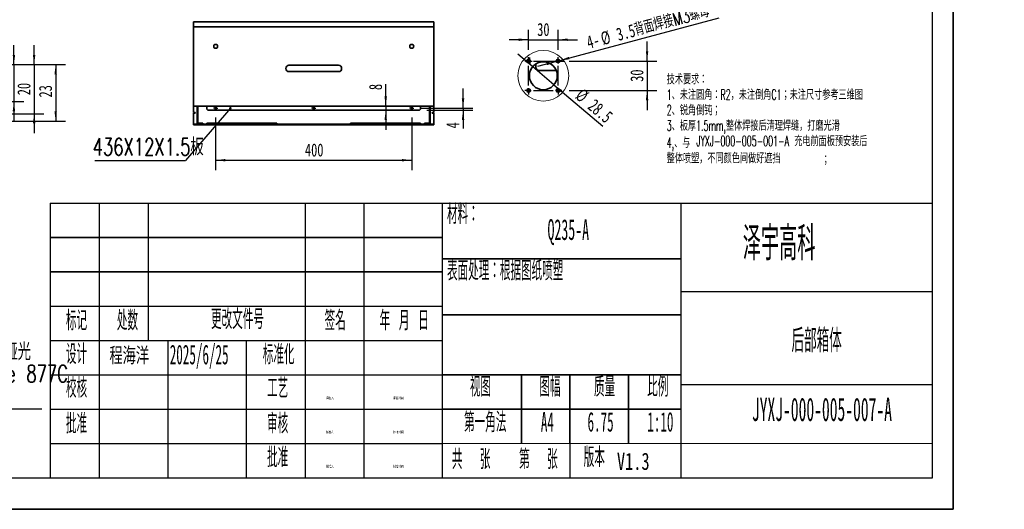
# Model space of a CAD drawing. Header units: millimetres. Extents: x 0 to 307, y 0 to 210.
# Tile 6 of 8: x 106 to 307, y 0 to 100. Entities that reach past the tile are written whole.
import ezdxf

# ---------------------------------------------------------------- set-up
doc = ezdxf.new("R2010")
doc.units = ezdxf.units.MM
doc.layers.add('图框', color=7, linetype='Continuous', lineweight=35)
doc.layers.add('尺寸标注', color=5, linetype='Continuous')
doc.layers.add('线框2-细', color=7, linetype='Continuous')
doc.styles.add('SLDTEXTSTYLE0', font='TXT', dxfattribs={"width": 0.56, "bigfont": 'bigfont'})
doc.styles.add('SLDTEXTSTYLE1', font='TXT', dxfattribs={"width": 0.7, "bigfont": 'bigfont'})
doc.styles.add('SLDTEXTSTYLE2', font='TXT', dxfattribs={"width": 0.49, "bigfont": 'bigfont'})
doc.styles.add('SLDTEXTSTYLE3', font='TXT', dxfattribs={"width": 0.495, "bigfont": 'bigfont'})
doc.styles.add('SLDTEXTSTYLE4', font='TXT', dxfattribs={"width": 0.494, "bigfont": 'bigfont'})
doc.styles.add('SLDTEXTSTYLE5', font='TXT', dxfattribs={"width": 0.49})
doc.styles.add('SLDTEXTSTYLE6', font='TXT', dxfattribs={"width": 0.7})
doc.dimstyles.new('SLDDIMSTYLE0', dxfattribs={"dimtxt": 2.821533, "dimasz": 2, "dimexe": 0, "dimexo": 0.0625, "dimgap": 0.705383, "dimtad": 2, "dimlfac": 10, "dimrnd": 1e-09, "dimzin": 12, "dimdsep": 46, "dimtxsty": 'SLDTEXTSTYLE6', "dimsah": 1, "dimcen": 0.09, "dimadec": 0, "dimazin": 3, "dimtfac": 1, "dimtofl": 0, "dimtmove": 0, "dimatfit": 3, "dimfxl": 0, "dimfrac": 2, "dimtolj": 1, "dimtzin": 12, "dimarcsym": 0})
doc.dimstyles.new('SLDDIMSTYLE1', dxfattribs={"dimtxt": 2.821533, "dimasz": 2, "dimexe": 0, "dimexo": 0.0625, "dimgap": 0.705383, "dimtad": 2, "dimlfac": 10, "dimrnd": 1e-09, "dimzin": 12, "dimdsep": 46, "dimtxsty": 'SLDTEXTSTYLE6', "dimsah": 1, "dimcen": 0.09, "dimadec": 0, "dimazin": 3, "dimtfac": 1, "dimtmove": 0, "dimatfit": 0, "dimfxl": 0, "dimfrac": 2, "dimtolj": 1, "dimtzin": 12, "dimarcsym": 0})
doc.dimstyles.new('SLDDIMSTYLE10', dxfattribs={"dimtxt": 2.821533, "dimasz": 2, "dimexe": 0, "dimexo": 0.0625, "dimgap": 0.705383, "dimtad": 2, "dimlfac": 2, "dimrnd": 1e-09, "dimzin": 12, "dimdsep": 46, "dimtxsty": 'SLDTEXTSTYLE6', "dimsah": 1, "dimcen": 0.09, "dimadec": 0, "dimazin": 3, "dimtfac": 1, "dimtmove": 0, "dimatfit": 0, "dimfxl": 0, "dimfrac": 2, "dimtolj": 1, "dimtzin": 12, "dimarcsym": 0})
doc.dimstyles.new('SLDDIMSTYLE11', dxfattribs={"dimtxt": 2.821533, "dimasz": 2, "dimexe": 0, "dimexo": 0.0625, "dimgap": 0.705383, "dimtad": 2, "dimlfac": 5, "dimrnd": 1e-09, "dimzin": 12, "dimdsep": 46, "dimtxsty": 'SLDTEXTSTYLE6', "dimsah": 1, "dimcen": 0, "dimadec": 0, "dimazin": 3, "dimtfac": 1, "dimtmove": 0, "dimatfit": 3, "dimfxl": 0, "dimfrac": 2, "dimtolj": 1, "dimtzin": 12, "dimarcsym": 0})
doc.dimstyles.new('SLDDIMSTYLE2', dxfattribs={"dimtxt": 0.18, "dimasz": 0.5, "dimexe": 0, "dimexo": 0.0625, "dimgap": 0, "dimtad": 0, "dimtih": 1, "dimtoh": 1, "dimdec": 0, "dimrnd": 1e-09, "dimzin": 0, "dimdsep": 46, "dimtxsty": 'Standard', "dimblk1": 'DOT', "dimblk2": 'DOT', "dimsah": 1, "dimcen": 0.09, "dimadec": 0, "dimazin": 0, "dimtfac": 0.5, "dimtdec": 0, "dimtofl": 0, "dimtmove": 0, "dimatfit": 3, "dimldrblk": 'DOT', "dimfxl": 0, "dimfrac": 2, "dimtolj": 1, "dimtzin": 0, "dimarcsym": 0})
doc.dimstyles.new('SLDDIMSTYLE6', dxfattribs={"dimtxt": 2.821533, "dimasz": 2, "dimexe": 0, "dimexo": 0.0625, "dimgap": 0.705383, "dimtad": 2, "dimlfac": 5, "dimrnd": 1e-09, "dimzin": 12, "dimdsep": 46, "dimtxsty": 'SLDTEXTSTYLE6', "dimsah": 1, "dimcen": 0, "dimadec": 0, "dimazin": 3, "dimtfac": 1, "dimtmove": 0, "dimatfit": 3, "dimfxl": 0, "dimfrac": 2, "dimtolj": 1, "dimtzin": 12, "dimarcsym": 0})
doc.dimstyles.new('SLDDIMSTYLE8', dxfattribs={"dimtxt": 2.821533, "dimasz": 2, "dimexe": 0, "dimexo": 0.0625, "dimgap": 0.705383, "dimtad": 2, "dimlfac": 5, "dimrnd": 1e-09, "dimzin": 12, "dimdsep": 46, "dimtxsty": 'SLDTEXTSTYLE6', "dimsah": 1, "dimcen": 0.09, "dimadec": 0, "dimazin": 3, "dimtfac": 1, "dimtmove": 0, "dimatfit": 0, "dimfxl": 0, "dimfrac": 2, "dimtolj": 1, "dimtzin": 12, "dimarcsym": 0})

# ---------------------------------------------------------------- blocks, each defined once
blk = doc.blocks.new('SW_NOTE_0')
at = {"layer": '线框2-细', "color": 0, "attachment_point": 1, "style": 'SLDTEXTSTYLE0'}
for s, insert, char_height in [('技术要求：', (0, 2.73), 2.117), ('1、未注圆角：R2，未注倒角C1；未注尺寸参考三维图', (0, -0.42), 2.1167), ('2、锐角倒钝；', (0, -3.58), 2.117), ('3、板厚1.5mm,整体焊接后清理焊缝，打磨光滑', (0, -6.73), 2.1167), ('4,、与', (0, -10.22), 2.117), ('JYXJ-000-005-001-A 充电前面板预安装后', (6.07, -9.88), 2.1167), ('整体喷塑，不同颜色间做好遮挡', (0, -13.37), 2.1167), ('；', (31.61, -13.71), 2.12)]:
    blk.add_mtext(s, dxfattribs=dict(at, insert=insert, char_height=char_height))
blk = doc.blocks.new('_D_16')
at = {"layer": '尺寸标注'}
for p, q in [((146.48, 79.88), (146.48, 69.2)), ((186.48, 79.88), (186.48, 69.2)), ((146.48, 71.2), (186.48, 71.2))]:
    blk.add_line(p, q, dxfattribs=at)
for points in [[(146.48, 71.2), (148.48, 70.95), (148.48, 71.45)], [(186.48, 71.2), (184.48, 71.45), (184.48, 70.95)]]:
    blk.add_solid(points, dxfattribs=at)
at = {"layer": '尺寸标注', "insert": (164.7, 74.61), "char_height": 2.646, "attachment_point": 1, "style": 'SLDTEXTSTYLE6'}
blk.add_mtext('400', dxfattribs=at)
blk = doc.blocks.new('_D_17')
at = {"layer": '尺寸标注'}
for p, q in [((196.96, 81.8), (196.96, 85.8)), ((188.41, 81.8), (198.96, 81.8)), ((189.58, 81.4), (198.96, 81.4)), ((196.96, 81.8), (196.96, 81.4)), ((196.96, 81.4), (196.96, 77.69))]:
    blk.add_line(p, q, dxfattribs=at)
for points in [[(196.96, 81.8), (197.21, 83.8), (196.71, 83.8)], [(196.96, 81.4), (196.71, 79.4), (197.21, 79.4)]]:
    blk.add_solid(points, dxfattribs=at)
at = {"layer": '尺寸标注', "insert": (193.55, 77.69), "char_height": 2.65, "attachment_point": 1, "rotation": 90, "style": 'SLDTEXTSTYLE6'}
blk.add_mtext('4', dxfattribs=at)
blk = doc.blocks.new('_D_18')
at = {"layer": '尺寸标注'}
for p, q in [((181.18, 82.2), (181.18, 86.73)), ((181.18, 82.2), (181.18, 81.4)), ((181.18, 81.4), (181.18, 77.4))]:
    blk.add_line(p, q, dxfattribs=at)
for points in [[(181.18, 82.2), (181.43, 84.2), (180.93, 84.2)], [(181.18, 81.4), (180.93, 79.4), (181.43, 79.4)]]:
    blk.add_solid(points, dxfattribs=at)
at = {"layer": '尺寸标注', "insert": (177.77, 85.5), "char_height": 2.65, "attachment_point": 1, "rotation": 90, "style": 'SLDTEXTSTYLE6'}
blk.add_mtext('8', dxfattribs=at)
blk = doc.blocks.new('SW_NOTE_0_5')
at = {"layer": '尺寸标注', "color": 0}
blk.add_line((-18.46, 0), (0, 0), dxfattribs=at)
at = {"layer": '尺寸标注', "color": 0, "insert": (-18.93, 4.51), "char_height": 3.5, "attachment_point": 1, "style": 'SLDTEXTSTYLE1'}
blk.add_mtext('436X12X1.5板', dxfattribs=at)
blk = doc.blocks.new('_Dot')
at = {"color": 0, "linetype": 'ByBlock', "lineweight": -2}
blk.add_line((-0.5, 0), (-1, 0), dxfattribs=at)
at = {"color": 0, "linetype": 'ByBlock', "const_width": 0.5}
blk.add_lwpolyline([(-0.25, 0, 1), (0.25, 0, 1)], format="xyb", close=True, dxfattribs=at)
blk = doc.blocks.new('SW_CENTERMARKSYMBOL_5')
at = {"layer": '尺寸标注', "color": 0}
for p, q in [((-0.25, 0), (-0.425, 0)), ((0, 0), (-0.25, 0)), ((0, 0.25), (0, 0.425)), ((0, 0), (0, 0.25)), ((0, 0), (0, -0.25)), ((0, 0), (0.25, 0)), ((0.25, 0), (0.425, 0)), ((0, -0.25), (0, -0.425))]:
    blk.add_line(p, q, dxfattribs=at)
blk = doc.blocks.new('SW_CENTERMARKSYMBOL_6')
at = {"layer": '尺寸标注', "color": 0}
for p, q in [((-0.25, 0), (-0.425, 0)), ((0, 0), (-0.25, 0)), ((0, 0.25), (0, 0.425)), ((0, 0), (0, 0.25)), ((0, 0), (0, -0.25)), ((0, 0), (0.25, 0)), ((0.25, 0), (0.425, 0)), ((0, -0.25), (0, -0.425))]:
    blk.add_line(p, q, dxfattribs=at)
blk = doc.blocks.new('SW_CENTERMARKSYMBOL_7')
at = {"layer": '尺寸标注', "color": 0}
for p, q in [((-0.25, 0), (-0.425, 0)), ((0, 0), (-0.25, 0)), ((0, 0.25), (0, 0.425)), ((0, 0), (0, 0.25)), ((0, 0), (0, -0.25)), ((0, 0), (0.25, 0)), ((0.25, 0), (0.425, 0)), ((0, -0.25), (0, -0.425))]:
    blk.add_line(p, q, dxfattribs=at)
blk = doc.blocks.new('_D_27')
at = {"layer": '尺寸标注'}
for p, q in [((105.32, 90.69), (105.32, 94.69)), ((96.78, 90.69), (107.32, 90.69)), ((105.32, 90.69), (105.32, 83.19)), ((97.28, 83.19), (107.32, 83.19)), ((105.32, 83.19), (105.32, 79.19))]:
    blk.add_line(p, q, dxfattribs=at)
for points in [[(105.32, 90.69), (105.57, 92.69), (105.07, 92.69)], [(105.32, 83.19), (105.07, 81.19), (105.57, 81.19)]]:
    blk.add_solid(points, dxfattribs=at)
at = {"layer": '尺寸标注', "insert": (101.91, 85.7), "char_height": 2.646, "attachment_point": 1, "rotation": 90, "style": 'SLDTEXTSTYLE6'}
blk.add_mtext('15', dxfattribs=at)
blk = doc.blocks.new('_D_28')
at = {"layer": '尺寸标注'}
for p, q in [((109.44, 90.69), (109.44, 94.69)), ((96.78, 90.69), (111.44, 90.69)), ((109.44, 90.69), (109.44, 80.69)), ((96.21, 80.69), (111.44, 80.69)), ((109.44, 80.69), (109.44, 76.69))]:
    blk.add_line(p, q, dxfattribs=at)
for points in [[(109.44, 90.69), (109.69, 92.69), (109.19, 92.69)], [(109.44, 80.69), (109.19, 78.69), (109.69, 78.69)]]:
    blk.add_solid(points, dxfattribs=at)
at = {"layer": '尺寸标注', "insert": (106.03, 84.45), "char_height": 2.646, "attachment_point": 1, "rotation": 90, "style": 'SLDTEXTSTYLE6'}
blk.add_mtext('20', dxfattribs=at)
blk = doc.blocks.new('_D_29')
at = {"layer": '尺寸标注'}
for p, q in [((96.78, 90.69), (115.84, 90.69)), ((113.84, 90.69), (113.84, 79.19)), ((95.96, 79.19), (115.84, 79.19))]:
    blk.add_line(p, q, dxfattribs=at)
for points in [[(113.84, 90.69), (113.59, 88.69), (114.09, 88.69)], [(113.84, 79.19), (114.09, 81.19), (113.59, 81.19)]]:
    blk.add_solid(points, dxfattribs=at)
at = {"layer": '尺寸标注', "insert": (110.43, 83.99), "char_height": 2.646, "attachment_point": 1, "rotation": 90, "style": 'SLDTEXTSTYLE6'}
blk.add_mtext('23', dxfattribs=at)
blk = doc.blocks.new('_D_31')
at = {"layer": '尺寸标注'}
for p, q in [((210.34, 93.73), (210.34, 97.78)), ((216.34, 93.73), (216.34, 97.78)), ((210.34, 95.78), (206.34, 95.78)), ((210.34, 95.78), (216.34, 95.78)), ((216.34, 95.78), (220.34, 95.78))]:
    blk.add_line(p, q, dxfattribs=at)
for points in [[(210.34, 95.78), (208.34, 96.03), (208.34, 95.53)], [(216.34, 95.78), (218.34, 95.53), (218.34, 96.03)]]:
    blk.add_solid(points, dxfattribs=at)
at = {"layer": '尺寸标注', "insert": (212.09, 99.19), "char_height": 2.646, "attachment_point": 1, "style": 'SLDTEXTSTYLE6'}
blk.add_mtext('30', dxfattribs=at)
blk = doc.blocks.new('_D_32')
at = {"layer": '尺寸标注'}
for p, q in [((234.51, 91.43), (234.51, 95.43)), ((218.64, 91.43), (236.51, 91.43)), ((234.51, 91.43), (234.51, 85.43)), ((218.64, 85.43), (236.51, 85.43)), ((234.51, 85.43), (234.51, 81.43))]:
    blk.add_line(p, q, dxfattribs=at)
for points in [[(234.51, 91.43), (234.76, 93.43), (234.26, 93.43)], [(234.51, 85.43), (234.26, 83.43), (234.76, 83.43)]]:
    blk.add_solid(points, dxfattribs=at)
at = {"layer": '尺寸标注', "insert": (231.1, 87.19), "char_height": 2.646, "attachment_point": 1, "rotation": 90, "style": 'SLDTEXTSTYLE6'}
blk.add_mtext('30', dxfattribs=at)
blk = doc.blocks.new('_D_33')
at = {"layer": '尺寸标注'}
for p, q in [((211.17, 90.27), (208.12, 92.86)), ((215.51, 86.58), (211.17, 90.27)), ((215.51, 86.58), (225.5, 78.11))]:
    blk.add_line(p, q, dxfattribs=at)
for points in [[(211.17, 90.27), (209.8, 91.75), (209.48, 91.37)], [(215.51, 86.58), (216.88, 85.1), (217.2, 85.48)]]:
    blk.add_solid(points, dxfattribs=at)
at = {"layer": '尺寸标注', "char_height": 2.646, "attachment_point": 1, "rotation": 319.6803, "style": 'SLDTEXTSTYLE6'}
for s, insert in [('%%c', (221.39, 86.02)), ('28.5', (223.92, 83.88))]:
    blk.add_mtext(s, dxfattribs=dict(at, insert=insert))
blk = doc.blocks.new('_D_34')
at = {"layer": '尺寸标注'}
for p, q in [((216.68, 91.52), (249.24, 100.24)), ((216, 91.34), (212.14, 90.3)), ((216.68, 91.52), (216, 91.34))]:
    blk.add_line(p, q, dxfattribs=at)
for points in [[(216, 91.34), (214, 91.06), (214.13, 90.58)], [(216.68, 91.52), (218.67, 91.79), (218.54, 92.28)]]:
    blk.add_solid(points, dxfattribs=at)
at = {"layer": '尺寸标注', "char_height": 2.646, "attachment_point": 1, "rotation": 15}
for s, insert, style in [('背面焊接M3螺母', (231.58, 99.03), 'SLDTEXTSTYLE1'), ('3.5', (228, 98.07), 'SLDTEXTSTYLE6'), ('4-', (221.93, 96.44), 'SLDTEXTSTYLE6'), ('%%c', (224.8, 97.21), 'SLDTEXTSTYLE6')]:
    blk.add_mtext(s, dxfattribs=dict(at, insert=insert, style=style))
blk = doc.blocks.new('SW_CENTERMARKSYMBOL_11')
at = {"layer": '尺寸标注', "color": 0}
for p, q in [((-0.5, 0), (-0.75, 0)), ((0, 0), (-0.5, 0)), ((0, 0.5), (0, 0.75)), ((0, 0), (0, 0.5)), ((0, 0), (0, -0.5)), ((0, 0), (0.5, 0)), ((1, 0), (6.99, 0)), ((0, -0.5), (0, -0.75))]:
    blk.add_line(p, q, dxfattribs=at)
blk = doc.blocks.new('SW_CENTERMARKSYMBOL_12')
at = {"layer": '尺寸标注', "color": 0}
for p, q in [((0, 6.5), (0, 6.8)), ((0, 6), (0, 6.5)), ((6, 6.5), (6, 6.8)), ((6, 6), (6, 6.5)), ((-0.5, 6), (-0.8, 6)), ((0, 6), (-0.5, 6)), ((0, 6), (0, 5.5)), ((0, 6), (0.5, 6)), ((0, 1), (0, 5)), ((1, 6), (5, 6)), ((6, 6), (5.5, 6)), ((6, 6), (6, 5.5)), ((6, 6), (6.5, 6)), ((6, 1), (6, 5)), ((6.5, 6), (6.8, 6)), ((-0.5, 0), (-0.8, 0)), ((0, 0), (-0.5, 0)), ((0, 0), (0, 0.5)), ((0, 0), (0, -0.5)), ((0, 0), (0.5, 0)), ((1, 0), (5, 0)), ((6, 0), (5.5, 0)), ((6, 0), (6, 0.5)), ((6, 0), (6, -0.5)), ((6, 0), (6.5, 0)), ((6.5, 0), (6.8, 0)), ((0, -0.5), (0, -0.8)), ((6, -0.5), (6, -0.8))]:
    blk.add_line(p, q, dxfattribs=at)
blk = doc.blocks.new('SW_NOTE_0_12')
at = {"layer": '尺寸标注', "color": 0}
blk.add_line((29.15, 0), (0, 0), dxfattribs=at)
blk.add_line((29.15, 0), (0, 0), dxfattribs=at)
at = {"layer": '尺寸标注', "color": 0, "insert": (0.48, 4.5), "char_height": 3.5, "attachment_point": 1, "style": 'SLDTEXTSTYLE1'}
blk.add_mtext('压铆M3*10内螺纹螺柱', dxfattribs=at)
blk = doc.blocks.new('SW_NOTE_0_13')
at = {"layer": '尺寸标注', "color": 0}
blk.add_line((29.88, 0), (0, 0), dxfattribs=at)
at = {"layer": '尺寸标注', "color": 0, "char_height": 3.5, "attachment_point": 1, "style": 'SLDTEXTSTYLE1'}
for s, insert in [('喷塑RAL7021 哑光', (0.45, 13.48)), ('其余地方Pantone 877C', (0.45, 8.98)), ('哑光', (0.45, 4.48))]:
    blk.add_mtext(s, dxfattribs=dict(at, insert=insert))

msp = doc.modelspace()

# ---------------------------------------------------------------- linework, layer by layer
at = {"color": 7, "linetype": 'Continuous', "lineweight": 35}
for p, q in [((141.98470935, 99.4226917), (141.98470935, 98.4226917)), ((141.98470935, 99.4226917), (190.98470935, 99.4226917)), ((190.98470935, 99.4226917), (190.98470935, 98.4226917)), ((141.98470935, 98.4226917), (190.98470935, 98.4226917)), ((141.98470935, 98.4226917), (141.98470935, 82.40296126)), ((190.98470935, 98.4226917), (190.98470935, 82.40296126)), ((171.53470935, 90.56282648), (161.43470935, 90.56282648)), ((211.83919191, 90.12587986), (211.83919191, 90.84920309)), ((161.43470935, 89.26282648), (171.53470935, 89.26282648)), ((215.96835518, 89.52587865), (212.43919182, 89.52587865)), ((141.98470935, 82.40296126), (142.18470935, 82.20296126)), ((141.98470935, 82.40296126), (141.98470935, 80.9226917)), ((190.78470935, 82.20296126), (190.98470935, 82.40296126)), ((190.98470935, 82.40296126), (190.98470935, 80.9226917)), ((142.33470935, 80.9226917), (141.98470935, 80.9226917)), ((141.98470935, 80.8226917), (142.33470935, 80.8226917)), ((141.98470935, 80.8226917), (141.98470935, 78.5726917)), ((142.18470935, 82.20296126), (190.78470935, 82.20296126)), ((142.33470935, 80.8226917), (142.33470935, 80.9226917)), ((142.68470935, 81.37039064), (142.68470935, 82.20296126)), ((142.83470935, 81.37039064), (142.68470935, 81.37039064)), ((142.68470935, 81.37039064), (142.68470935, 80.62798803)), ((142.83470935, 80.62798803), (142.68470935, 80.62798803)), ((142.68470935, 80.62798803), (142.68470935, 78.8726917)), ((142.83470935, 81.37039064), (142.83470935, 82.20296126)), ((142.83470935, 81.37039064), (142.83470935, 80.62798803)), ((142.83470935, 80.62798803), (142.83470935, 78.8726917)), ((144.68470935, 81.60296126), (144.68470935, 82.20296126)), ((144.68470935, 81.60296126), (144.88470935, 81.40296126)), ((188.08470935, 81.40296126), (144.88470935, 81.40296126)), ((188.08470935, 81.40296126), (188.28470935, 81.60296126)), ((188.28470935, 82.20296126), (188.28470935, 81.60296126)), ((190.13470935, 81.37039064), (190.13470935, 82.20296126)), ((190.28470935, 81.37039064), (190.13470935, 81.37039064)), ((190.13470935, 80.62798803), (190.13470935, 81.37039064)), ((190.28470935, 80.62798803), (190.13470935, 80.62798803)), ((190.13470935, 78.8726917), (190.13470935, 80.62798803)), ((190.28470935, 81.37039064), (190.28470935, 82.20296126)), ((190.28470935, 80.62798803), (190.28470935, 81.37039064)), ((190.28470935, 78.8726917), (190.28470935, 80.62798803)), ((190.63470935, 80.9226917), (190.63470935, 80.8226917)), ((190.98470935, 80.9226917), (190.63470935, 80.9226917)), ((190.63470935, 80.8226917), (190.98470935, 80.8226917)), ((190.98470935, 80.8226917), (190.98470935, 78.5726917)), ((141.98470935, 78.5726917), (141.98470935, 78.4226917)), ((141.98470935, 78.5726917), (142.98470935, 78.5726917)), ((141.98470935, 78.4226917), (190.78470935, 78.4226917)), ((142.87290595, 78.7726917), (142.70186663, 78.7726917)), ((143.88470935, 78.7226917), (142.98470935, 78.7226917)), ((142.98470935, 78.5726917), (143.88470935, 78.5726917)), ((143.88470935, 78.7226917), (143.88470935, 78.5726917)), ((143.88470935, 78.5726917), (144.68470935, 78.5726917)), ((144.68470935, 78.5726917), (144.68470935, 78.7226917)), ((144.68470935, 78.7226917), (144.88470935, 78.7226917)), ((144.88470935, 78.5726917), (144.68470935, 78.5726917)), ((144.88470935, 78.7226917), (144.88470935, 78.5726917)), ((144.88470935, 78.7226917), (158.78470935, 78.7226917)), ((144.88470935, 78.5726917), (158.78470935, 78.5726917)), ((158.78470935, 78.5726917), (158.78470935, 78.7226917)), ((158.78470935, 78.7226917), (158.98470935, 78.7226917)), ((158.98470935, 78.5726917), (158.78470935, 78.5726917)), ((158.98470935, 78.7226917), (158.98470935, 78.5726917)), ((158.98470935, 78.5726917), (173.98470935, 78.5726917)), ((173.98470935, 78.5726917), (173.98470935, 78.7226917)), ((173.98470935, 78.7226917), (174.18470935, 78.7226917)), ((174.18470935, 78.5726917), (173.98470935, 78.5726917)), ((174.18470935, 78.7226917), (174.18470935, 78.5726917)), ((174.18470935, 78.7226917), (188.08470935, 78.7226917)), ((174.18470935, 78.5726917), (188.08470935, 78.5726917)), ((188.08470935, 78.5726917), (188.08470935, 78.7226917)), ((188.08470935, 78.7226917), (188.28470935, 78.7226917)), ((188.28470935, 78.5726917), (188.08470935, 78.5726917)), ((188.28470935, 78.7226917), (188.28470935, 78.5726917)), ((188.28470935, 78.5726917), (189.08470935, 78.5726917)), ((189.98470935, 78.7226917), (189.08470935, 78.7226917)), ((189.08470935, 78.5726917), (189.08470935, 78.7226917)), ((189.08470935, 78.5726917), (189.98470935, 78.5726917)), ((189.98470935, 78.5726917), (190.78470935, 78.5726917)), ((190.26755206, 78.7726917), (190.09651274, 78.7726917)), ((190.78470935, 78.4226917), (190.78470935, 78.5726917)), ((190.78470935, 78.5726917), (190.98470935, 78.5726917)), ((190.98470935, 78.4226917), (190.78470935, 78.4226917)), ((190.98470935, 78.5726917), (190.98470935, 78.4226917))]:
    msp.add_line(p, q, dxfattribs=at)
for centre, radius in [((146.48470935, 94.4226917), 0.4), ((186.48470935, 94.4226917), 0.4), ((210.33919101, 91.42587838), 0.35000027), ((210.33919082, 91.42587994), 0.29999923), ((213.33919196, 88.42587838), 2.8499999), ((216.33919101, 91.42587836), 0.35000031), ((216.33919081, 91.42587993), 0.29999927), ((210.33919281, 85.42587888), 0.3499989), ((210.33919082, 85.42587971), 0.29999923), ((216.33919281, 85.42587886), 0.34999893), ((216.33919081, 85.42587969), 0.29999927), ((146.48470935, 81.80296126), 0.175), ((146.48470935, 81.80296126), 0.15), ((146.48470935, 81.80296126), 0.13243499), ((146.48470935, 81.80296126), 0.12295), ((166.48470935, 81.80296126), 0.175), ((166.48470935, 81.80296126), 0.15), ((166.48470935, 81.80296126), 0.13243499), ((166.48470935, 81.80296126), 0.12295), ((186.48470935, 81.80296126), 0.175), ((186.48470935, 81.80296126), 0.15), ((186.48470935, 81.80296126), 0.13243499), ((186.48470935, 81.80296126), 0.12295)]:
    msp.add_circle(centre, radius, dxfattribs=at)
at = {"color": 7, "linetype": 'Continuous', "lineweight": 18}
msp.add_circle((213.33919192, 88.42590359), 5.17268351, dxfattribs=at)
at = {"color": 7, "linetype": 'Continuous', "lineweight": 35}
for centre, radius, start, end in [((161.43470935, 89.91282648), 0.65, 90, 270), ((171.53470935, 89.91282648), 0.65, 270, 90), ((210.55919264, 91.42587952), 0.35000076, 121.6901652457, 238.3098347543), ((212.4391909, 90.12587763), 0.59999898, 179.9997869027, 270.0000885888), ((142.98470935, 78.8726917), 0.3, 180, 199.4712206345), ((142.98470935, 78.8726917), 0.3, 199.4712206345, 270), ((142.98470935, 78.8726917), 0.15, 180, 221.8103148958), ((142.98470935, 78.8726917), 0.15, 221.8103148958, 270), ((189.98470935, 78.8726917), 0.15, 270, 318.1896851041), ((189.98470935, 78.8726917), 0.3, 270, 340.5287793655), ((189.98470935, 78.8726917), 0.15, 318.1896851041, 0), ((189.98470935, 78.8726917), 0.3, 340.5287793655, 0)]:
    msp.add_arc(centre, radius, start, end, dxfattribs=at)
at = {"color": 7, "linetype": 'Continuous', "lineweight": 18}
msp.add_arc((210.33920152, 91.42585805), 0.30000365, 254.9820568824, 194.995521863, dxfattribs=at)
at = {"layer": '图框'}
for p, q in [((296.99342736, -0.00062014), (296.99342736, 209.99937986)), ((112.72619106, 55.43002782), (192.72619106, 55.43002782)), ((192.72619106, 51.08553463), (241.393866, 51.08553463)), ((112.72619106, 48.43002782), (192.72619106, 48.43002782)), ((192.72619106, 39.63229416), (241.400083, 39.63229416)), ((192.72619106, 27.43002782), (241.40670659, 27.43002782)), ((208.86099834, 27.43002782), (208.86099834, 13.45604237)), ((218.72619106, 27.43002782), (218.72619106, 13.45871194)), ((230.72619106, 27.43002782), (230.72619106, 13.4619592)), ((192.72619106, 20.43002782), (241.4105063, 20.43002782)), ((241.41810012, 6.44035965), (241.41810573, 6.43002782)), ((-0.00657264, -0.00062014), (296.99342736, -0.00062014))]:
    msp.add_line(p, q, dxfattribs=at)
at = {"layer": '图框', "linetype": 'Continuous', "lineweight": 25}
for p, q in [((292.72619106, 6.43002782), (292.72619106, 205.43002782)), ((25.72619106, 6.43002782), (292.72619106, 6.43002782))]:
    msp.add_line(p, q, dxfattribs=at)
at = {"layer": '图框', "lineweight": 25}
for p, q in [((112.72619106, 62.43002782), (292.72619106, 62.43002782)), ((112.72619106, 62.43002782), (112.72619106, 6.43002782)), ((122.72619106, 62.43002782), (122.72619106, 6.43002782)), ((132.72619106, 62.43002782), (132.72619106, 34.43002782)), ((164.72619106, 62.43002782), (164.72619106, 6.43002782)), ((176.72619106, 62.43002782), (176.72619106, 6.43002782)), ((192.72619106, 62.43002782), (192.72619106, 6.43002782)), ((241.38770802, 62.43002782), (241.41810012, 6.44035965)), ((241.39747871, 44.43002782), (292.72619106, 44.43002782)), ((112.72619106, 41.43002782), (192.72619106, 41.43002782)), ((112.72619106, 34.43002782), (192.72619106, 34.43002782)), ((136.72619106, 34.43002782), (136.72619106, 6.43002782)), ((152.72619106, 34.43002782), (152.72619106, 6.43002782)), ((112.72619106, 27.43002782), (192.72619106, 27.43002782)), ((241.40779222, 25.43002782), (292.72619106, 25.43002782)), ((112.72619106, 20.43002782), (192.72619106, 20.43002782)), ((112.72619106, 13.43002782), (192.72619106, 13.45167621)), ((192.72619106, 13.45167621), (292.72619106, 13.4787367)), ((218.72619106, 13.45871194), (218.72619106, 6.43002782)), ((112.72619106, 6.43002782), (292.72619106, 6.43002782))]:
    msp.add_line(p, q, dxfattribs=at)

# ---------------------------------------------------------------- block references
at = {"layer": '尺寸标注'}
for name, p in [('SW_CENTERMARKSYMBOL_12', (210.33919185, 85.42587779)), ('SW_CENTERMARKSYMBOL_11', (210.55919185, 91.42587803)), ('SW_CENTERMARKSYMBOL_5', (146.48470935, 81.80296126)), ('SW_CENTERMARKSYMBOL_6', (166.48470935, 81.80296126)), ('SW_CENTERMARKSYMBOL_7', (186.48470935, 81.80296126)), ('SW_NOTE_0_5', (140.3209711, 71.16694135)), ('SW_NOTE_0_12', (62.7070291, 66.7737508)), ('SW_NOTE_0_13', (81.10351455, 20.43163147))]:
    msp.add_blockref(name, p, dxfattribs=at)
at = {"layer": '线框2-细'}
msp.add_blockref('SW_NOTE_0', (238.51301998, 86.05910946), dxfattribs=at)

# ---------------------------------------------------------------- texts
at = {"color": 7, "linetype": 'Continuous', "lineweight": 0, "insert": (254.04063178, 57.66277741), "char_height": 6.879166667, "attachment_point": 1, "style": 'SLDTEXTSTYLE2'}
msp.add_mtext('泽宇高科', dxfattribs=at)
at = {"layer": '图框'}
for s, insert, char_height, attachment_point, style in [('材料：', (193.69314023, 62.21126144), 4, 1, 'SLDTEXTSTYLE2'), ('Q235-A', (218.43440215, 59.16747933), 4.233333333, 2, 'SLDTEXTSTYLE5'), ('表面处理：根据图纸喷塑', (193.69314023, 50.66147698), 4, 1, 'SLDTEXTSTYLE2'), ('标记', (118.09296415, 40.49177826), 4, 2, 'SLDTEXTSTYLE2'), ('处数', (128.48038921, 40.49177826), 4, 2, 'SLDTEXTSTYLE2'), ('更改文件号', (150.93572665, 40.75427851), 4, 2, 'SLDTEXTSTYLE2'), ('签名', (170.87213305, 40.49177826), 4, 2, 'SLDTEXTSTYLE2'), ('年 月 日', (184.96028996, 40.49177826), 4, 2, 'SLDTEXTSTYLE4'), ('后部箱体', (269.11060093, 36.79797373), 4.7625, 2, 'SLDTEXTSTYLE2'), ('设计', (118.09296415, 33.63271044), 4, 2, 'SLDTEXTSTYLE2'), ('程海洋', (124.80538921, 33.07012103), 3.5, 1, 'SLDTEXTSTYLE1'), ('2025/6/25', (137.11784812, 33.56627158), 4, 1, 'SLDTEXTSTYLE5'), ('标准化', (159.34107686, 33.56627163), 4, 2, 'SLDTEXTSTYLE2'), ('校核', (118.09296415, 26.75356048), 4, 2, 'SLDTEXTSTYLE2'), ('工艺', (159.13135479, 26.71718707), 4, 2, 'SLDTEXTSTYLE2'), ('视图', (200.51154811, 26.97968732), 4, 2, 'SLDTEXTSTYLE2'), ('图幅', (214.69407251, 26.97968732), 4, 2, 'SLDTEXTSTYLE2'), ('质量', (225.83404112, 26.97968732), 4, 2, 'SLDTEXTSTYLE2'), ('比例', (236.69151976, 26.97968732), 4, 2, 'SLDTEXTSTYLE2'), ('JYXJ-000-005-007-A', (270.18712159, 22.77215994), 4.7625, 2, 'SLDTEXTSTYLE5'), ('审核', (159.13135479, 19.47385146), 4, 2, 'SLDTEXTSTYLE2'), ('第一角法', (201.48499733, 19.73635172), 4, 2, 'SLDTEXTSTYLE2'), ('批准', (118.09296415, 19.47385146), 4, 2, 'SLDTEXTSTYLE2'), ('A4', (212.83291543, 19.85268801), 4, 1, 'SLDTEXTSTYLE5'), ('6.75', (225.02424348, 19.85268795), 4, 2, 'SLDTEXTSTYLE5'), ('1:10', (237.22065723, 19.85268795), 4, 2, 'SLDTEXTSTYLE5'), ('批准', (159.13135479, 12.59746729), 4, 2, 'SLDTEXTSTYLE2'), ('共  张', (198.62054526, 12.18793295), 4, 2, 'SLDTEXTSTYLE3'), ('第  张', (212.33607136, 12.18793295), 4, 2, 'SLDTEXTSTYLE3'), ('版本', (223.7345525, 12.60598875), 4, 2, 'SLDTEXTSTYLE2'), ('V1.3', (228.35817217, 11.54339949), 3.5, 1, 'SLDTEXTSTYLE6')]:
    msp.add_mtext(s, dxfattribs=dict(at, insert=insert, char_height=char_height, attachment_point=attachment_point, style=style))
at = {"layer": '尺寸标注', "char_height": 0.529166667, "attachment_point": 2, "style": 'SLDTEXTSTYLE1'}
for s, insert in [('审核人', (169.84374892, 22.89117077)), ('审核时间', (183.76577909, 22.89117077)), ('标准人', (169.74587243, 15.97951915)), ('标准时间', (183.76577909, 15.97951915)), ('批准人', (169.84374892, 8.93997436)), ('批准时间', (183.76577909, 8.93997436))]:
    msp.add_mtext(s, dxfattribs=dict(at, insert=insert))

# ---------------------------------------------------------------- dimensions: what is measured, and where the dimension line sits
at = {"layer": '尺寸标注'}
dim = msp.add_diameter_dim_2p(p1=(216.67726587, 91.51646569), p2=(216.00111779, 91.33529236), text='4-<>背面焊接M3螺母', dimstyle='SLDDIMSTYLE6', dxfattribs=at)
dim.commit()
dim.dimension.update_dxf_attribs({"geometry": '_D_34', "text_midpoint": (236.12711251, 96.72804372), "dimtype": 163})
for base, p1, p2, dimstyle, picture, middle in [((216.33919183, 95.78072321), (210.33919183, 92.22587903), (216.33919183, 92.22587903), 'SLDDIMSTYLE8', '_D_31', (213.32390147, 95.78072321)), ((186.48470935, 71.20206671), (146.48470935, 81.37796126), (186.48470935, 81.37796126), 'SLDDIMSTYLE0', '_D_16', (166.55104834, 71.20206671))]:
    dim = msp.add_linear_dim(base=base, p1=p1, p2=p2, dimstyle=dimstyle, dxfattribs=at)
    dim.commit()
    dim.dimension.update_dxf_attribs({"geometry": picture, "text_midpoint": middle, "dimtype": 160})
for base, p1, p2, dimstyle, picture, middle in [((109.4395518, 80.68567078), (95.28223297, 90.68567078), (94.70723297, 80.68567078), 'SLDDIMSTYLE10', '_D_28', (109.4395518, 85.68567078)), ((105.32177235, 83.18567078), (95.28223297, 90.68567078), (95.78223297, 83.18567078), 'SLDDIMSTYLE10', '_D_27', (105.32177235, 86.93567078)), ((234.51187551, 85.42587903), (217.13919183, 91.42587903), (217.13919183, 85.42587903), 'SLDDIMSTYLE8', '_D_32', (234.51187551, 88.42587903)), ((113.84079229, 79.18567078), (95.28223297, 90.68567078), (94.45723297, 79.18567078), 'SLDDIMSTYLE10', '_D_29', (113.84079229, 85.22053326)), ((181.18200649, 81.40296126), (190.78470935, 82.20296126), (188.08470935, 81.40296126), 'SLDDIMSTYLE1', '_D_18', (181.18200649, 86.11390874)), ((196.9639186, 81.40296126), (186.90970935, 81.80296126), (188.08470935, 81.40296126), 'SLDDIMSTYLE1', '_D_17', (196.9639186, 78.30302291))]:
    dim = msp.add_linear_dim(base=base, p1=p1, p2=p2, angle=90, dimstyle=dimstyle, dxfattribs=at)
    dim.commit()
    dim.dimension.update_dxf_attribs({"geometry": picture, "text_midpoint": middle, "dimtype": 160})
dim = msp.add_diameter_dim_2p(p1=(215.51216231, 86.58178052), p2=(211.16622135, 90.26997754), dimstyle='SLDDIMSTYLE11', dxfattribs=at)
dim.commit()
dim.dimension.update_dxf_attribs({"geometry": '_D_33', "text_midpoint": (222.49022619, 80.65984226), "dimtype": 163})

# ---------------------------------------------------------------- leaders
msp.add_leader([(149.48326915, 81.79552847), (140.3209711, 71.16694135)], dimstyle='SLDDIMSTYLE2', dxfattribs=at)

doc.saveas('drawing.dxf')
